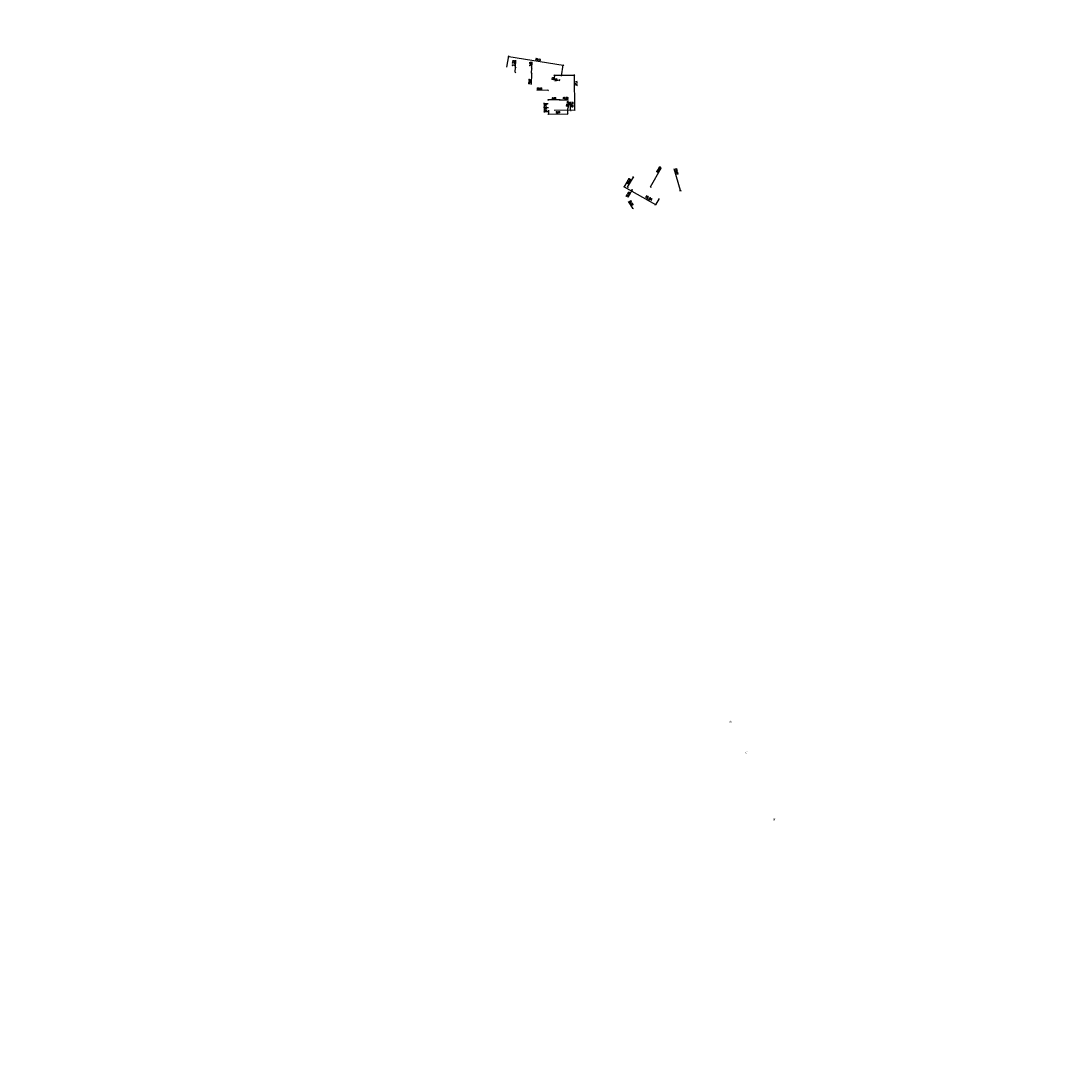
# Model space of a CAD drawing. Extents: x 8014 to 6635291, y -5609 to 5765892.
# Tile 5 of 158: x 6600360 to 6600897, y 5731318 to 5731860. Entities that reach past the tile are written whole.
import ezdxf
from ezdxf.enums import TextEntityAlignment as Align

# ---------------------------------------------------------------- set-up
doc = ezdxf.new("R2010")
doc.units = 0
doc.header["$PDSIZE"] = 0.75
doc.layers.get('0').update_dxf_attribs({"linetype": 'CONTINUOUS'})
doc.layers.get('Defpoints').update_dxf_attribs({"linetype": 'CONTINUOUS'})
doc.layers.add('a_zieleń', color=80, linetype='CONTINUOUS')
doc.layers.add('D_WYMIARY', color=7, linetype='CONTINUOUS', lineweight=15)
doc.layers.add('GESUZY_O', color=7, linetype='CONTINUOUS', lineweight=18, true_color=0x008000)
doc.styles.add('Arial', font='arial.ttf')
doc.styles.add('ROMANS', font='romans.shx', dxfattribs={"width": 0.7})
doc.dimstyles.new('wymiary 1000', dxfattribs={"dimtxt": 1.2, "dimasz": 0.5, "dimexe": 0.2, "dimexo": 0, "dimgap": 0.3, "dimtad": 1, "dimzin": 1, "dimtxsty": 'ROMANS', "dimblk": 'OBLIQUE', "dimcen": 1.5, "dimazin": 0, "dimtfac": 1, "dimtix": 1, "dimtmove": 0, "dimatfit": 3, "dimfxl": 1.25, "dimarcsym": 0})

# ---------------------------------------------------------------- blocks, each defined once
blk = doc.blocks.new('_Oblique')
at = {"color": 0, "linetype": 'ByBlock', "lineweight": -2}
blk.add_line((-0.5, -0.5), (0.5, 0.5), dxfattribs=at)
blk = doc.blocks.new('*D306')
at = {"layer": 'D_WYMIARY', "color": 0, "linetype": 'Continuous', "lineweight": -2}
blk.add_line((6600632.15, 5731823.99), (6600626.23, 5731823.94), dxfattribs=at)
at = {"layer": 'Defpoints', "color": 0}
for p in [(6600623.15, 5731823.91), (6600632.15, 5731823.99)]:
    blk.add_point(p, dxfattribs=at)
at = {"layer": 'D_WYMIARY', "color": 0, "linetype": 'Continuous', "lineweight": -2, "xscale": 0.5, "yscale": 0.5, "zscale": 0.5, "rotation": 0.5621945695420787}
blk.add_blockref('_Oblique', (6600632.15, 5731823.99), dxfattribs=at)
at = {"layer": 'D_WYMIARY', "color": 0, "lineweight": 9, "insert": (6600627.64, 5731824.73), "char_height": 0.8, "attachment_point": 5, "rotation": 0.5622, "style": 'ROMANS'}
blk.add_mtext('R9,00', dxfattribs=at)
blk = doc.blocks.new('*D307')
at = {"layer": 'D_WYMIARY', "color": 0, "linetype": 'Continuous', "lineweight": -2}
blk.add_line((6600638.2, 5731819.05), (6600642.6, 5731819.09), dxfattribs=at)
blk.add_arc((6600643.7, 5731819.1), 5.5, 178.4646, 180.5482, dxfattribs=at)
at = {"layer": 'Defpoints', "color": 0}
for p in [(6600638.2, 5731819.05), (6600643.7, 5731819.1)]:
    blk.add_point(p, dxfattribs=at)
at = {"layer": 'D_WYMIARY', "color": 0, "linetype": 'Continuous', "lineweight": -2, "xscale": 0.5, "yscale": 0.5, "zscale": 0.5, "rotation": 180.5481798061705}
blk.add_blockref('_Oblique', (6600638.2, 5731819.05), dxfattribs=at)
at = {"layer": 'D_WYMIARY', "color": 0, "lineweight": 9, "insert": (6600641.17, 5731819.85), "char_height": 0.8, "attachment_point": 5, "rotation": 0.5482, "style": 'ROMANS'}
blk.add_mtext('R5,50', dxfattribs=at)
blk = doc.blocks.new('*D308')
at = {"layer": 'D_WYMIARY', "color": 0, "linetype": 'Continuous', "lineweight": -2}
blk.add_line((6600643.75, 5731813.6), (6600643.71, 5731818), dxfattribs=at)
blk.add_arc((6600643.7, 5731819.1), 5.5, 270.5482, 272.6318, dxfattribs=at)
at = {"layer": 'Defpoints', "color": 0}
for p in [(6600643.7, 5731819.1), (6600643.75, 5731813.6)]:
    blk.add_point(p, dxfattribs=at)
at = {"layer": 'D_WYMIARY', "color": 0, "linetype": 'Continuous', "lineweight": -2, "xscale": 0.5, "yscale": 0.5, "zscale": 0.5, "rotation": 270.5481798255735}
blk.add_blockref('_Oblique', (6600643.75, 5731813.6), dxfattribs=at)
at = {"layer": 'D_WYMIARY', "color": 0, "lineweight": 9, "insert": (6600644.5, 5731816.59), "char_height": 0.8, "attachment_point": 5, "rotation": 270.5482, "style": 'ROMANS'}
blk.add_mtext('R5,50', dxfattribs=at)
blk = doc.blocks.new('*D309')
at = {"layer": 'D_WYMIARY', "color": 0, "linetype": 'Continuous', "lineweight": -2}
blk.add_line((6600623.6, 5731832.89), (6600623.3, 5731826.98), dxfattribs=at)
at = {"layer": 'Defpoints', "color": 0}
for p in [(6600623.6, 5731832.89), (6600623.15, 5731823.91)]:
    blk.add_point(p, dxfattribs=at)
at = {"layer": 'D_WYMIARY', "color": 0, "linetype": 'Continuous', "lineweight": -2, "xscale": 0.5, "yscale": 0.5, "zscale": 0.5, "rotation": 87.1303246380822}
blk.add_blockref('_Oblique', (6600623.6, 5731832.89), dxfattribs=at)
at = {"layer": 'D_WYMIARY', "color": 0, "lineweight": 9, "insert": (6600622.6, 5731828.44), "char_height": 0.8, "attachment_point": 5, "rotation": 87.1303, "style": 'ROMANS'}
blk.add_mtext('R9,00', dxfattribs=at)
blk = doc.blocks.new('*D310')
at = {"layer": 'D_WYMIARY', "color": 0, "linetype": 'Continuous', "lineweight": -2}
blk.add_line((6600635.41, 5731831.69), (6600635.12, 5731829.2), dxfattribs=at)
at = {"layer": 'Defpoints', "color": 0}
for p in [(6600635.05, 5731828.6), (6600635.41, 5731831.69)]:
    blk.add_point(p, dxfattribs=at)
at = {"layer": 'D_WYMIARY', "color": 0, "linetype": 'Continuous', "lineweight": -2, "xscale": 0.5, "yscale": 0.5, "zscale": 0.5, "rotation": 83.2947962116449}
blk.add_blockref('_Oblique', (6600635.41, 5731831.69), dxfattribs=at)
at = {"layer": 'D_WYMIARY', "color": 0, "lineweight": 9, "insert": (6600634.51, 5731830.03), "char_height": 0.8, "attachment_point": 5, "rotation": 83.2948, "style": 'ROMANS'}
blk.add_mtext('R3', dxfattribs=at)
blk = doc.blocks.new('*D311')
at = {"layer": 'D_WYMIARY', "color": 0, "linetype": 'Continuous', "lineweight": -2}
blk.add_line((6600638.1, 5731829.24), (6600635.65, 5731828.72), dxfattribs=at)
at = {"layer": 'Defpoints', "color": 0}
for p in [(6600635.05, 5731828.6), (6600638.1, 5731829.24)]:
    blk.add_point(p, dxfattribs=at)
at = {"layer": 'D_WYMIARY', "color": 0, "linetype": 'Continuous', "lineweight": -2, "xscale": 0.5, "yscale": 0.5, "zscale": 0.5, "rotation": 11.99453382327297}
blk.add_blockref('_Oblique', (6600638.1, 5731829.24), dxfattribs=at)
at = {"layer": 'D_WYMIARY', "color": 0, "lineweight": 9, "insert": (6600636.24, 5731829.56), "char_height": 0.8, "attachment_point": 5, "rotation": 11.9945, "style": 'ROMANS'}
blk.add_mtext('R3', dxfattribs=at)
blk = doc.blocks.new('*D312')
at = {"layer": 'D_WYMIARY', "color": 0, "linetype": 'Continuous', "lineweight": -2}
blk.add_line((6600632.15, 5731823.99), (6600626.23, 5731823.94), dxfattribs=at)
at = {"layer": 'Defpoints', "color": 0}
for p in [(6600623.15, 5731823.91), (6600632.15, 5731823.99)]:
    blk.add_point(p, dxfattribs=at)
at = {"layer": 'D_WYMIARY', "color": 0, "linetype": 'Continuous', "lineweight": -2, "xscale": 0.5, "yscale": 0.5, "zscale": 0.5, "rotation": 0.5621945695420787}
blk.add_blockref('_Oblique', (6600632.15, 5731823.99), dxfattribs=at)
at = {"layer": 'D_WYMIARY', "color": 0, "lineweight": 9, "insert": (6600627.64, 5731824.73), "char_height": 0.8, "attachment_point": 5, "rotation": 0.5622, "style": 'ROMANS'}
blk.add_mtext('R9,00', dxfattribs=at)
blk = doc.blocks.new('*D313')
at = {"layer": 'D_WYMIARY', "color": 0, "linetype": 'Continuous', "lineweight": -2}
blk.add_line((6600623.6, 5731832.89), (6600623.3, 5731826.98), dxfattribs=at)
at = {"layer": 'Defpoints', "color": 0}
for p in [(6600623.6, 5731832.89), (6600623.15, 5731823.91)]:
    blk.add_point(p, dxfattribs=at)
at = {"layer": 'D_WYMIARY', "color": 0, "linetype": 'Continuous', "lineweight": -2, "xscale": 0.5, "yscale": 0.5, "zscale": 0.5, "rotation": 87.1303246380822}
blk.add_blockref('_Oblique', (6600623.6, 5731832.89), dxfattribs=at)
at = {"layer": 'D_WYMIARY', "color": 0, "lineweight": 9, "insert": (6600622.6, 5731828.44), "char_height": 0.8, "attachment_point": 5, "rotation": 87.1303, "style": 'ROMANS'}
blk.add_mtext('R9,00', dxfattribs=at)
blk = doc.blocks.new('*D314')
at = {"layer": 'D_WYMIARY', "color": 0, "linetype": 'Continuous', "lineweight": -2}
for p, q in [((6600632.2, 5731818.99), (6600632.2, 5731819.19)), ((6600638.2, 5731819.05), (6600632.2, 5731818.99)), ((6600638.2, 5731819.05), (6600638.2, 5731819.25))]:
    blk.add_line(p, q, dxfattribs=at)
at = {"layer": 'Defpoints', "color": 0, "lineweight": -2}
for p in [(6600632.2, 5731818.99), (6600632.2, 5731818.99), (6600638.2, 5731819.05)]:
    blk.add_point(p, dxfattribs=at)
at = {"layer": 'D_WYMIARY', "color": 0, "linetype": 'Continuous', "lineweight": -2, "xscale": 0.5, "yscale": 0.5, "zscale": 0.5}
for p, rotation in [((6600632.2, 5731818.99), 180.5464351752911), ((6600638.2, 5731819.05), 0.5464351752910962)]:
    blk.add_blockref('_Oblique', p, dxfattribs=dict(at, rotation=rotation))
at = {"layer": 'D_WYMIARY', "color": 0, "lineweight": 18, "insert": (6600635.19, 5731819.8), "char_height": 0.8, "attachment_point": 5, "rotation": 0.5464, "style": 'ROMANS'}
blk.add_mtext('6,00', dxfattribs=at)
blk = doc.blocks.new('*D315')
at = {"layer": 'D_WYMIARY', "color": 0, "linetype": 'Continuous', "lineweight": -2}
for p, q in [((6600632.25, 5731813.73), (6600632.27, 5731811.53)), ((6600632.27, 5731811.73), (6600642.17, 5731811.82)), ((6600642.15, 5731813.82), (6600642.17, 5731811.62))]:
    blk.add_line(p, q, dxfattribs=at)
at = {"layer": 'Defpoints', "color": 0, "lineweight": -2}
for p in [(6600632.25, 5731813.73), (6600642.15, 5731813.82), (6600642.17, 5731811.82)]:
    blk.add_point(p, dxfattribs=at)
at = {"layer": 'D_WYMIARY', "color": 0, "linetype": 'Continuous', "lineweight": -2, "xscale": 0.5, "yscale": 0.5, "zscale": 0.5}
for p, rotation in [((6600632.27, 5731811.73), 180.5464351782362), ((6600642.17, 5731811.82), 0.5464351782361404)]:
    blk.add_blockref('_Oblique', p, dxfattribs=dict(at, rotation=rotation))
at = {"layer": 'D_WYMIARY', "color": 0, "lineweight": 18, "insert": (6600637.21, 5731812.55), "char_height": 0.8, "attachment_point": 5, "rotation": 0.5464, "style": 'ROMANS'}
blk.add_mtext('9,90', dxfattribs=at)
blk = doc.blocks.new('*D316')
at = {"layer": 'D_WYMIARY', "color": 0, "linetype": 'Continuous', "lineweight": -2}
for p, q in [((6600610.9, 5731835.96), (6600611.85, 5731841.71)), ((6600611.82, 5731841.52), (6600639.87, 5731836.89)), ((6600638.96, 5731831.33), (6600639.9, 5731837.09))]:
    blk.add_line(p, q, dxfattribs=at)
at = {"layer": 'Defpoints', "color": 0, "lineweight": -2}
for p in [(6600610.9, 5731835.96), (6600639.87, 5731836.89), (6600638.96, 5731831.33)]:
    blk.add_point(p, dxfattribs=at)
at = {"layer": 'D_WYMIARY', "color": 0, "linetype": 'Continuous', "lineweight": -2, "xscale": 0.5, "yscale": 0.5, "zscale": 0.5}
for p, rotation in [((6600611.82, 5731841.52), 170.6328393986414), ((6600639.87, 5731836.89), 350.6328393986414)]:
    blk.add_blockref('_Oblique', p, dxfattribs=dict(at, rotation=rotation))
at = {"layer": 'D_WYMIARY', "color": 0, "lineweight": 18, "insert": (6600626.92, 5731839.81), "char_height": 0.8, "attachment_point": 5, "rotation": 350.6328, "style": 'ROMANS'}
blk.add_mtext('28,43', dxfattribs=at)
blk = doc.blocks.new('*D317')
at = {"layer": 'D_WYMIARY', "color": 0, "linetype": 'Continuous', "lineweight": -2}
for p, q in [((6600615.33, 5731835.86), (6600615.53, 5731839.52)), ((6600615.2, 5731833.32), (6600615, 5731833.32)), ((6600615.33, 5731835.86), (6600615.13, 5731835.86)), ((6600615.2, 5731833.32), (6600615.33, 5731835.86))]:
    blk.add_line(p, q, dxfattribs=at)
at = {"layer": 'Defpoints', "color": 0, "lineweight": -2}
for p in [(6600615.2, 5731833.32), (6600615.33, 5731835.86), (6600615.33, 5731835.86)]:
    blk.add_point(p, dxfattribs=at)
at = {"layer": 'D_WYMIARY', "color": 0, "linetype": 'Continuous', "lineweight": -2, "xscale": 0.5, "yscale": 0.5, "zscale": 0.5}
for p, rotation in [((6600615.2, 5731833.32), 266.9717737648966), ((6600615.33, 5731835.86), 86.9717737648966)]:
    blk.add_blockref('_Oblique', p, dxfattribs=dict(at, rotation=rotation))
at = {"layer": 'D_WYMIARY', "color": 0, "lineweight": 18, "insert": (6600614.43, 5731837.99), "char_height": 1.2, "attachment_point": 5, "rotation": 86.9718, "style": 'ROMANS'}
blk.add_mtext('2,55', dxfattribs=at)
blk = doc.blocks.new('*D318')
at = {"layer": 'D_WYMIARY', "color": 0, "linetype": 'Continuous', "lineweight": -2}
for p, q in [((6600623.73, 5731835.42), (6600623.91, 5731838.65)), ((6600623.73, 5731835.42), (6600623.53, 5731835.42)), ((6600623.6, 5731832.89), (6600623.73, 5731835.42)), ((6600623.6, 5731832.89), (6600623.4, 5731832.89))]:
    blk.add_line(p, q, dxfattribs=at)
at = {"layer": 'Defpoints', "color": 0, "lineweight": -2}
for p in [(6600623.73, 5731835.42), (6600623.73, 5731835.42), (6600623.6, 5731832.89)]:
    blk.add_point(p, dxfattribs=at)
at = {"layer": 'D_WYMIARY', "color": 0, "linetype": 'Continuous', "lineweight": -2, "xscale": 0.5, "yscale": 0.5, "zscale": 0.5}
for p, rotation in [((6600623.6, 5731832.89), 266.9717737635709), ((6600623.73, 5731835.42), 86.97177376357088)]:
    blk.add_blockref('_Oblique', p, dxfattribs=dict(at, rotation=rotation))
at = {"layer": 'D_WYMIARY', "color": 0, "lineweight": 18, "insert": (6600623.07, 5731837.54), "char_height": 0.8, "attachment_point": 5, "rotation": 86.9718, "style": 'ROMANS'}
blk.add_mtext('2,55', dxfattribs=at)
blk = doc.blocks.new('*D319')
at = {"layer": 'D_WYMIARY', "color": 0, "linetype": 'Continuous', "lineweight": -2}
for p, q in [((6600635.08, 5731831.72), (6600645.91, 5731831.83)), ((6600645.88, 5731813.86), (6600645.71, 5731831.83)), ((6600635.25, 5731813.76), (6600646.08, 5731813.86))]:
    blk.add_line(p, q, dxfattribs=at)
at = {"layer": 'Defpoints', "color": 0, "lineweight": -2}
for p in [(6600635.08, 5731831.72), (6600645.71, 5731831.83), (6600635.25, 5731813.76)]:
    blk.add_point(p, dxfattribs=at)
at = {"layer": 'D_WYMIARY', "color": 0, "linetype": 'Continuous', "lineweight": -2, "xscale": 0.5, "yscale": 0.5, "zscale": 0.5}
for p, rotation in [((6600645.71, 5731831.83), 90.5481798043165), ((6600645.88, 5731813.86), 270.5481798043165)]:
    blk.add_blockref('_Oblique', p, dxfattribs=dict(at, rotation=rotation))
at = {"layer": 'D_WYMIARY', "color": 0, "lineweight": 18, "insert": (6600646.53, 5731827.59), "char_height": 0.8, "attachment_point": 5, "rotation": 270.5482, "style": 'ROMANS'}
blk.add_mtext('17,97', dxfattribs=at)
blk = doc.blocks.new('*D320')
at = {"layer": 'D_WYMIARY', "color": 0, "linetype": 'Continuous', "lineweight": -2}
blk.add_line((6600638.2, 5731819.05), (6600642.6, 5731819.09), dxfattribs=at)
blk.add_arc((6600643.7, 5731819.1), 5.5, 178.4646, 180.5482, dxfattribs=at)
at = {"layer": 'Defpoints', "color": 0}
for p in [(6600638.2, 5731819.05), (6600643.7, 5731819.1)]:
    blk.add_point(p, dxfattribs=at)
at = {"layer": 'D_WYMIARY', "color": 0, "linetype": 'Continuous', "lineweight": -2, "xscale": 0.5, "yscale": 0.5, "zscale": 0.5, "rotation": 180.5481798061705}
blk.add_blockref('_Oblique', (6600638.2, 5731819.05), dxfattribs=at)
at = {"layer": 'D_WYMIARY', "color": 0, "lineweight": 9, "insert": (6600641.17, 5731819.85), "char_height": 0.8, "attachment_point": 5, "rotation": 0.5482, "style": 'ROMANS'}
blk.add_mtext('R5,50', dxfattribs=at)
blk = doc.blocks.new('*D321')
at = {"layer": 'D_WYMIARY', "color": 0, "linetype": 'Continuous', "lineweight": -2}
blk.add_line((6600642.15, 5731813.82), (6600643.39, 5731818.05), dxfattribs=at)
at = {"layer": 'Defpoints', "color": 0}
for p in [(6600643.7, 5731819.1), (6600642.15, 5731813.82)]:
    blk.add_point(p, dxfattribs=at)
at = {"layer": 'D_WYMIARY', "color": 0, "linetype": 'Continuous', "lineweight": -2, "xscale": 0.5, "yscale": 0.5, "zscale": 0.5, "rotation": 253.6581540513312}
blk.add_blockref('_Oblique', (6600642.15, 5731813.82), dxfattribs=at)
at = {"layer": 'D_WYMIARY', "color": 0, "lineweight": 9, "insert": (6600642.24, 5731816.9), "char_height": 0.8, "attachment_point": 5, "rotation": 73.6582, "style": 'ROMANS'}
blk.add_mtext('R5,50', dxfattribs=at)
blk = doc.blocks.new('*D323')
at = {"layer": 'D_WYMIARY', "color": 0, "linetype": 'Continuous', "lineweight": -2}
for p, q in [((6600673.19, 5731777.37), (6600671.28, 5731773.99)), ((6600671.38, 5731774.16), (6600687.6, 5731764.98)), ((6600689.42, 5731768.19), (6600687.51, 5731764.81))]:
    blk.add_line(p, q, dxfattribs=at)
at = {"layer": 'Defpoints', "color": 0, "lineweight": -2}
for p in [(6600673.19, 5731777.37), (6600689.42, 5731768.19), (6600687.6, 5731764.98)]:
    blk.add_point(p, dxfattribs=at)
at = {"layer": 'D_WYMIARY', "color": 0, "linetype": 'Continuous', "lineweight": -2, "xscale": 0.5, "yscale": 0.5, "zscale": 0.5}
for p, rotation in [((6600671.38, 5731774.16), 150.5053757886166), ((6600687.6, 5731764.98), 330.5053757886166)]:
    blk.add_blockref('_Oblique', p, dxfattribs=dict(at, rotation=rotation))
at = {"layer": 'D_WYMIARY', "color": 0, "lineweight": 18, "insert": (6600683.95, 5731768.22), "char_height": 1.2, "attachment_point": 5, "rotation": 330.5054, "style": 'ROMANS'}
blk.add_mtext('18,64', dxfattribs=at)
blk = doc.blocks.new('*D324')
at = {"layer": 'D_WYMIARY', "color": 0, "linetype": 'Continuous', "lineweight": -2}
for p, q in [((6600673.17, 5731773.91), (6600676.12, 5731779.14)), ((6600676.12, 5731779.14), (6600676.29, 5731779.04)), ((6600673.17, 5731773.91), (6600673.34, 5731773.81))]:
    blk.add_line(p, q, dxfattribs=at)
at = {"layer": 'Defpoints', "color": 0, "lineweight": -2}
for p in [(6600676.12, 5731779.14), (6600676.12, 5731779.14), (6600673.17, 5731773.91)]:
    blk.add_point(p, dxfattribs=at)
at = {"layer": 'D_WYMIARY', "color": 0, "linetype": 'Continuous', "lineweight": -2, "xscale": 0.5, "yscale": 0.5, "zscale": 0.5}
for p, rotation in [((6600676.12, 5731779.14), 60.58047921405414), ((6600673.17, 5731773.91), 240.5804792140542)]:
    blk.add_blockref('_Oblique', p, dxfattribs=dict(at, rotation=rotation))
at = {"layer": 'D_WYMIARY', "color": 0, "lineweight": 18, "insert": (6600673.76, 5731777.02), "char_height": 1.2, "attachment_point": 5, "rotation": 60.5805, "style": 'ROMANS'}
blk.add_mtext('6,00', dxfattribs=at)
blk = doc.blocks.new('*D325')
at = {"layer": 'D_WYMIARY', "color": 0, "linetype": 'Continuous', "lineweight": -2}
blk.add_line((6600635.41, 5731831.69), (6600635.12, 5731829.2), dxfattribs=at)
at = {"layer": 'Defpoints', "color": 0}
for p in [(6600635.05, 5731828.6), (6600635.41, 5731831.69)]:
    blk.add_point(p, dxfattribs=at)
at = {"layer": 'D_WYMIARY', "color": 0, "linetype": 'Continuous', "lineweight": -2, "xscale": 0.5, "yscale": 0.5, "zscale": 0.5, "rotation": 83.2947962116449}
blk.add_blockref('_Oblique', (6600635.41, 5731831.69), dxfattribs=at)
at = {"layer": 'D_WYMIARY', "color": 0, "lineweight": 9, "insert": (6600634.51, 5731830.03), "char_height": 0.8, "attachment_point": 5, "rotation": 83.2948, "style": 'ROMANS'}
blk.add_mtext('R3', dxfattribs=at)
blk = doc.blocks.new('*D326')
at = {"layer": 'D_WYMIARY', "color": 0, "linetype": 'Continuous', "lineweight": -2}
blk.add_line((6600638.1, 5731829.24), (6600635.65, 5731828.72), dxfattribs=at)
at = {"layer": 'Defpoints', "color": 0}
for p in [(6600635.05, 5731828.6), (6600638.1, 5731829.24)]:
    blk.add_point(p, dxfattribs=at)
at = {"layer": 'D_WYMIARY', "color": 0, "linetype": 'Continuous', "lineweight": -2, "xscale": 0.5, "yscale": 0.5, "zscale": 0.5, "rotation": 11.99453382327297}
blk.add_blockref('_Oblique', (6600638.1, 5731829.24), dxfattribs=at)
at = {"layer": 'D_WYMIARY', "color": 0, "lineweight": 9, "insert": (6600636.24, 5731829.56), "char_height": 0.8, "attachment_point": 5, "rotation": 11.9945, "style": 'ROMANS'}
blk.add_mtext('R3', dxfattribs=at)
blk = doc.blocks.new('*D328')
at = {"layer": 'D_WYMIARY', "color": 0, "lineweight": -2}
for p, q in [((6600632.22, 5731817), (6600629.92, 5731817)), ((6600630.12, 5731817), (6600630.12, 5731817.5)), ((6600630.12, 5731817), (6600630.12, 5731814.9)), ((6600632.24, 5731814.9), (6600629.92, 5731814.9)), ((6600630.12, 5731814.9), (6600630.13, 5731814.4))]:
    blk.add_line(p, q, dxfattribs=at)
at = {"layer": 'Defpoints', "color": 0, "lineweight": -2}
for p in [(6600632.22, 5731817), (6600630.12, 5731814.9), (6600632.24, 5731814.9)]:
    blk.add_point(p, dxfattribs=at)
at = {"layer": 'D_WYMIARY', "color": 0, "lineweight": -2, "xscale": 0.5, "yscale": 0.5, "zscale": 0.5}
for p, rotation in [((6600630.12, 5731817), 270.1230318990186), ((6600630.12, 5731814.9), 90.1230318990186)]:
    blk.add_blockref('_Oblique', p, dxfattribs=dict(at, rotation=rotation))
at = {"layer": 'D_WYMIARY', "color": 0, "insert": (6600630.9, 5731815.95), "char_height": 0.8, "attachment_point": 5, "rotation": 270.123, "style": 'ROMANS'}
blk.add_mtext('2,11', dxfattribs=at)
blk = doc.blocks.new('*D329')
at = {"layer": 'D_WYMIARY', "color": 0, "lineweight": -2}
for p, q in [((6600632.24, 5731814.9), (6600629.92, 5731814.9)), ((6600632.25, 5731812.95), (6600629.93, 5731812.95)), ((6600630.12, 5731814.9), (6600630.12, 5731815.4)), ((6600630.12, 5731814.9), (6600630.13, 5731812.95)), ((6600630.13, 5731812.95), (6600630.13, 5731812.45))]:
    blk.add_line(p, q, dxfattribs=at)
at = {"layer": 'Defpoints', "color": 0, "lineweight": -2}
for p in [(6600630.13, 5731812.95), (6600632.24, 5731814.9), (6600632.25, 5731812.95)]:
    blk.add_point(p, dxfattribs=at)
at = {"layer": 'D_WYMIARY', "color": 0, "lineweight": -2, "xscale": 0.5, "yscale": 0.5, "zscale": 0.5}
for p, rotation in [((6600630.12, 5731814.9), 270.1230319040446), ((6600630.13, 5731812.95), 90.12303190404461)]:
    blk.add_blockref('_Oblique', p, dxfattribs=dict(at, rotation=rotation))
at = {"layer": 'D_WYMIARY', "color": 0, "insert": (6600630.9, 5731813.93), "char_height": 0.8, "attachment_point": 5, "rotation": 270.123, "style": 'ROMANS'}
blk.add_mtext('1,95', dxfattribs=at)
blk = doc.blocks.new('*D330')
at = {"layer": 'D_WYMIARY', "color": 0, "linetype": 'Continuous', "lineweight": -2}
blk.add_line((6600675.8, 5731763.1), (6600673.63, 5731766.56), dxfattribs=at)
at = {"layer": 'Defpoints', "color": 0}
for p in [(6600672.88, 5731767.76), (6600675.8, 5731763.1)]:
    blk.add_point(p, dxfattribs=at)
at = {"layer": 'D_WYMIARY', "color": 0, "linetype": 'Continuous', "lineweight": -2, "xscale": 0.5, "yscale": 0.5, "zscale": 0.5, "rotation": 302.1017722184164}
blk.add_blockref('_Oblique', (6600675.8, 5731763.1), dxfattribs=at)
at = {"layer": 'D_WYMIARY', "color": 0, "lineweight": 9, "insert": (6600675.04, 5731765.77), "char_height": 0.8, "attachment_point": 5, "rotation": 302.1018, "style": 'ROMANS'}
blk.add_mtext('R5,50', dxfattribs=at)
blk = doc.blocks.new('*D331')
at = {"layer": 'D_WYMIARY', "color": 0, "linetype": 'Continuous', "lineweight": -2}
blk.add_line((6600675.58, 5731772.55), (6600673.34, 5731768.59), dxfattribs=at)
at = {"layer": 'Defpoints', "color": 0}
for p in [(6600675.58, 5731772.55), (6600672.88, 5731767.76)]:
    blk.add_point(p, dxfattribs=at)
at = {"layer": 'D_WYMIARY', "color": 0, "linetype": 'Continuous', "lineweight": -2, "xscale": 0.5, "yscale": 0.5, "zscale": 0.5, "rotation": 60.57437052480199}
blk.add_blockref('_Oblique', (6600675.58, 5731772.55), dxfattribs=at)
at = {"layer": 'D_WYMIARY', "color": 0, "lineweight": 9, "insert": (6600673.37, 5731770.21), "char_height": 0.8, "attachment_point": 5, "rotation": 60.5744, "style": 'ROMANS'}
blk.add_mtext('R5,50', dxfattribs=at)
blk = doc.blocks.new('*D332')
at = {"layer": 'D_WYMIARY', "color": 0, "linetype": 'Continuous', "lineweight": -2}
blk.add_line((6600700.43, 5731772.3), (6600697.19, 5731783.51), dxfattribs=at)
blk.add_arc((6600694.88, 5731791.52), 20, 284.8448, 286.6869, dxfattribs=at)
at = {"layer": 'Defpoints', "color": 0}
for p in [(6600694.88, 5731791.52), (6600700.43, 5731772.3)]:
    blk.add_point(p, dxfattribs=at)
at = {"layer": 'D_WYMIARY', "color": 0, "linetype": 'Continuous', "lineweight": -2, "xscale": 0.5, "yscale": 0.5, "zscale": 0.5, "rotation": 286.1139404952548}
blk.add_blockref('_Oblique', (6600700.43, 5731772.3), dxfattribs=at)
at = {"layer": 'D_WYMIARY', "color": 0, "lineweight": 9, "insert": (6600698.41, 5731782.11), "char_height": 0.8, "attachment_point": 5, "rotation": 286.1139, "style": 'ROMANS'}
blk.add_mtext('R20,00', dxfattribs=at)
blk = doc.blocks.new('*D333')
at = {"layer": 'D_WYMIARY', "color": 0, "linetype": 'Continuous', "lineweight": -2}
blk.add_line((6600685.05, 5731774.1), (6600690.72, 5731784.15), dxfattribs=at)
blk.add_arc((6600694.88, 5731791.52), 20, 239.9958, 240.5743, dxfattribs=at)
at = {"layer": 'Defpoints', "color": 0}
for p in [(6600694.88, 5731791.52), (6600685.05, 5731774.1)]:
    blk.add_point(p, dxfattribs=at)
at = {"layer": 'D_WYMIARY', "color": 0, "linetype": 'Continuous', "lineweight": -2, "xscale": 0.5, "yscale": 0.5, "zscale": 0.5, "rotation": 240.5687526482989}
blk.add_blockref('_Oblique', (6600685.05, 5731774.1), dxfattribs=at)
at = {"layer": 'D_WYMIARY', "color": 0, "lineweight": 9, "insert": (6600689.22, 5731783.06), "char_height": 0.8, "attachment_point": 5, "rotation": 60.5688, "style": 'ROMANS'}
blk.add_mtext('R20,00', dxfattribs=at)

msp = doc.modelspace()

# ---------------------------------------------------------------- hatches: boundary and pattern name
at = {"layer": 'a_zieleń', "transparency": 33554687}
h = msp.add_hatch(dxfattribs=at)
h.set_pattern_fill('ANSI31', color=256, scale=2, angle=0.54156)
h.set_pattern_definition([(45.54155787, (6600987.53512, 5732094.77134), (-0.1784396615, 0.175097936), [])])
edge = h.paths.add_edge_path()
edge.add_line((6601184.523, 5731785.715), (6601184.767, 5731785.473))
edge.add_line((6601184.767, 5731785.473), (6601208.79, 5731802.27))
edge.add_line((6601208.79, 5731802.27), (6601211.05, 5731814.48))
edge.add_line((6601211.05, 5731814.48), (6601142.151, 5731813.823))
edge.add_arc((6601143.698, 5731819.102), 5.501, 253.66034, 270.54751)
edge.add_line((6601143.751, 5731813.601), (6601191.034, 5731814.053))
edge.add_arc((6601191.122, 5731812.113), 1.942, 359.83741, 92.59397, ccw=False)
edge.add_line((6601193.063, 5731812.108), (6601193.074, 5731811.004))
edge.add_line((6601193.074, 5731811.004), (6601197.383, 5731811.045))
edge.add_line((6601197.383, 5731811.045), (6601197.425, 5731806.621))
edge.add_line((6601197.425, 5731806.621), (6601199.732, 5731806.642))
edge.add_line((6601199.732, 5731806.642), (6601199.803, 5731799.171))
edge.add_line((6601199.803, 5731799.171), (6601197.516, 5731797.165))
edge.add_line((6601197.516, 5731797.165), (6601194.216, 5731797.133))
edge.add_line((6601194.216, 5731797.133), (6601194.251, 5731793.47))
edge.add_arc((6601191.538, 5731793.658), 2.72, 281.08945, 356.03579, ccw=False)
edge.add_line((6601192.061, 5731790.989), (6601185.152, 5731786.156))
edge.add_arc((71774552.687, -87417922.681), 113685689.918, 124.97904394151, 124.97904432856)
h.paths.add_polyline_path([(6601204.906, 5731809.178), (6601202.577, 5731808.579), (6601203.741, 5731808.879)], flags=16)

# ---------------------------------------------------------------- texts
at = {"layer": 'GESUZY_O', "color": 96, "linetype": 'Continuous', "lineweight": 0, "true_color": 0x008000, "style": 'Arial'}
for p in [(6600726.246, 5731497.527, 10.8), (6600734.63, 5731481.784, 10.8), (6600748.801, 5731447.226, 10.8)]:
    msp.add_text('dr', height=1, dxfattribs=at).set_placement(p, align=Align.CENTER)

# ---------------------------------------------------------------- dimensions: what is measured, and where the dimension line sits
at = {"layer": 'D_WYMIARY', "linetype": 'Continuous', "lineweight": 18}
for base, p1, p2, angle, override, picture, middle in [((6600639.872, 5731836.889), (6600610.904, 5731835.956), (6600638.955, 5731831.329), 350.63284, {"dimtxt": 0.8, "dimzin": 0, "dimtxsty": 'ROMANS'}, '*D316', (6600626.795, 5731839.047)), ((6600615.334, 5731835.863), (6600615.2, 5731833.316), (6600615.334, 5731835.863, 10.08), 86.97177, {"dimzin": 0, "dimtxsty": 'ROMANS'}, '*D317', (6600615.444, 5731837.94)), ((6600645.713, 5731831.826), (6600635.249, 5731813.757), (6600635.077, 5731831.724), 90.54818, {"dimtxt": 0.8, "dimzin": 0, "dimtxsty": 'ROMANS'}, '*D319', (6600645.754, 5731827.582)), ((6600687.605, 5731764.984), (6600673.194, 5731777.368), (6600689.418, 5731768.19), 330.50538, {"dimzin": 0, "dimtxsty": 'ROMANS'}, '*D323', (6600683.447, 5731767.336))]:
    dim = msp.add_linear_dim(base=base, p1=p1, p2=p2, angle=angle, dimstyle='wymiary 1000', override=override, dxfattribs=at)
    dim.commit()
    dim.dimension.update_dxf_attribs({"geometry": picture, "text_midpoint": middle, "dimtype": 161})
dim = msp.add_linear_dim(base=(6600623.734, 5731835.418), p1=(6600623.601, 5731832.895), p2=(6600623.734, 5731835.418, 10.08), angle=86.97177, text='2,55', dimstyle='wymiary 1000', override={"dimtxt": 0.8, "dimzin": 0, "dimtxsty": 'ROMANS'}, dxfattribs=at)
dim.commit()
dim.dimension.update_dxf_attribs({"geometry": '*D318', "text_midpoint": (6600623.844, 5731837.495), "dimtype": 161})
at = {"layer": 'D_WYMIARY', "linetype": 'Continuous', "lineweight": 9}
for center, mpoint, override, picture, middle in [((6600623.15, 5731823.906), (6600623.601, 5731832.895), {"dimtxt": 0.8, "dimzin": 0, "dimtxsty": 'ROMANS'}, '*D309', (6600623.376, 5731828.4)), ((6600623.15, 5731823.906), (6600623.601, 5731832.895), {"dimtxt": 0.8, "dimzin": 0, "dimtxsty": 'ROMANS'}, '*D313', (6600623.376, 5731828.4)), ((6600635.049, 5731828.595), (6600635.413, 5731831.693), {"dimscale": 1, "dimtxt": 0.8, "dimdec": 0, "dimzin": 0, "dimtxsty": 'ROMANS'}, '*D310', (6600635.208, 5731829.951)), ((6600635.049, 5731828.595), (6600635.413, 5731831.693), {"dimscale": 1, "dimtxt": 0.8, "dimdec": 0, "dimzin": 0, "dimtxsty": 'ROMANS'}, '*D325', (6600635.208, 5731829.951)), ((6600635.049, 5731828.595), (6600638.1, 5731829.243), {"dimscale": 1, "dimtxt": 0.8, "dimdec": 0, "dimzin": 0, "dimtxsty": 'ROMANS'}, '*D311', (6600636.385, 5731828.879)), ((6600635.049, 5731828.595), (6600638.1, 5731829.243), {"dimscale": 1, "dimtxt": 0.8, "dimdec": 0, "dimzin": 0, "dimtxsty": 'ROMANS'}, '*D326', (6600636.385, 5731828.879)), ((6600623.15, 5731823.906), (6600632.15, 5731823.994), {"dimtxt": 0.8, "dimzin": 0, "dimtxsty": 'ROMANS'}, '*D306', (6600627.65, 5731823.95)), ((6600623.15, 5731823.906), (6600632.15, 5731823.994), {"dimtxt": 0.8, "dimzin": 0, "dimtxsty": 'ROMANS'}, '*D312', (6600627.65, 5731823.95)), ((6600643.698, 5731819.101), (6600638.199, 5731819.048), {"dimtxt": 0.8, "dimzin": 0, "dimtxsty": 'ROMANS'}, '*D307', (6600641.178, 5731819.077)), ((6600643.698, 5731819.101), (6600638.199, 5731819.048), {"dimtxt": 0.8, "dimzin": 0, "dimtxsty": 'ROMANS'}, '*D320', (6600641.178, 5731819.077)), ((6600643.698, 5731819.101), (6600642.151, 5731813.823), {"dimtxt": 0.8, "dimzin": 0, "dimtxsty": 'ROMANS'}, '*D321', (6600642.989, 5731816.682)), ((6600643.698, 5731819.101), (6600643.751, 5731813.601), {"dimtxt": 0.8, "dimzin": 0, "dimtxsty": 'ROMANS'}, '*D308', (6600643.722, 5731816.581)), ((6600694.88, 5731791.517), (6600685.052, 5731774.098), {"dimtxt": 0.8, "dimzin": 0, "dimtxsty": 'ROMANS'}, '*D333', (6600689.895, 5731782.681)), ((6600694.88, 5731791.517), (6600700.431, 5731772.303), {"dimtxt": 0.8, "dimzin": 0, "dimtxsty": 'ROMANS'}, '*D332', (6600697.661, 5731781.892)), ((6600672.875, 5731767.763), (6600675.577, 5731772.554), {"dimtxt": 0.8, "dimzin": 0, "dimtxsty": 'ROMANS'}, '*D331', (6600674.042, 5731769.831)), ((6600672.875, 5731767.763), (6600675.798, 5731763.104), {"dimtxt": 0.8, "dimzin": 0, "dimtxsty": 'ROMANS'}, '*D330', (6600674.386, 5731765.355))]:
    dim = msp.add_radius_dim(center=center, mpoint=mpoint, dimstyle='wymiary 1000', override=override, dxfattribs=at)
    dim.commit()
    dim.dimension.update_dxf_attribs({"geometry": picture, "text_midpoint": middle, "dimtype": 164})
at = {"layer": 'D_WYMIARY'}
dim = msp.add_linear_dim(base=(6600630.124, 5731814.9), p1=(6600632.22, 5731817.002, 10.14), p2=(6600632.237, 5731814.904), angle=90.12303, text='2,11', dimstyle='wymiary 1000', override={"dimtxt": 0.8, "dimzin": 0, "dimtxsty": 'ROMANS', "dimtmove": 1}, dxfattribs=at)
dim.commit()
dim.dimension.update_dxf_attribs({"geometry": '*D328', "text_midpoint": (6600630.898, 5731815.95)})
at = {"layer": 'D_WYMIARY', "linetype": 'Continuous', "lineweight": 18}
for p1, p2, distance, override, picture, middle in [((6600638.199, 5731819.048, 10.08), (6600632.198, 5731818.991), 0, {"dimtxt": 0.8, "dimzin": 0, "dimtxsty": 'ROMANS'}, '*D314', (6600635.191, 5731819.796)), ((6600632.248, 5731813.728), (6600642.151, 5731813.823), -2, {"dimtxt": 0.8, "dimzin": 0, "dimtxsty": 'ROMANS'}, '*D315', (6600637.211, 5731812.552)), ((6600673.169, 5731773.912), (6600676.116, 5731779.138, 10.08), -0.001, {"dimzin": 0, "dimtxsty": 'ROMANS'}, '*D324', (6600673.76, 5731777.023))]:
    dim = msp.add_aligned_dim(p1=p1, p2=p2, distance=distance, dimstyle='wymiary 1000', override=override, dxfattribs=at)
    dim.commit()
    dim.dimension.update_dxf_attribs({"geometry": picture, "text_midpoint": middle})
at = {"layer": 'D_WYMIARY'}
dim = msp.add_linear_dim(base=(6600630.128, 5731812.95), p1=(6600632.237, 5731814.904), p2=(6600632.254, 5731812.954, 10.14), angle=90.12303, dimstyle='wymiary 1000', override={"dimtxt": 0.8, "dimzin": 0, "dimtmove": 1}, dxfattribs=at)
dim.commit()
dim.dimension.update_dxf_attribs({"geometry": '*D329', "text_midpoint": (6600630.902, 5731813.926)})

doc.saveas('drawing.dxf')
